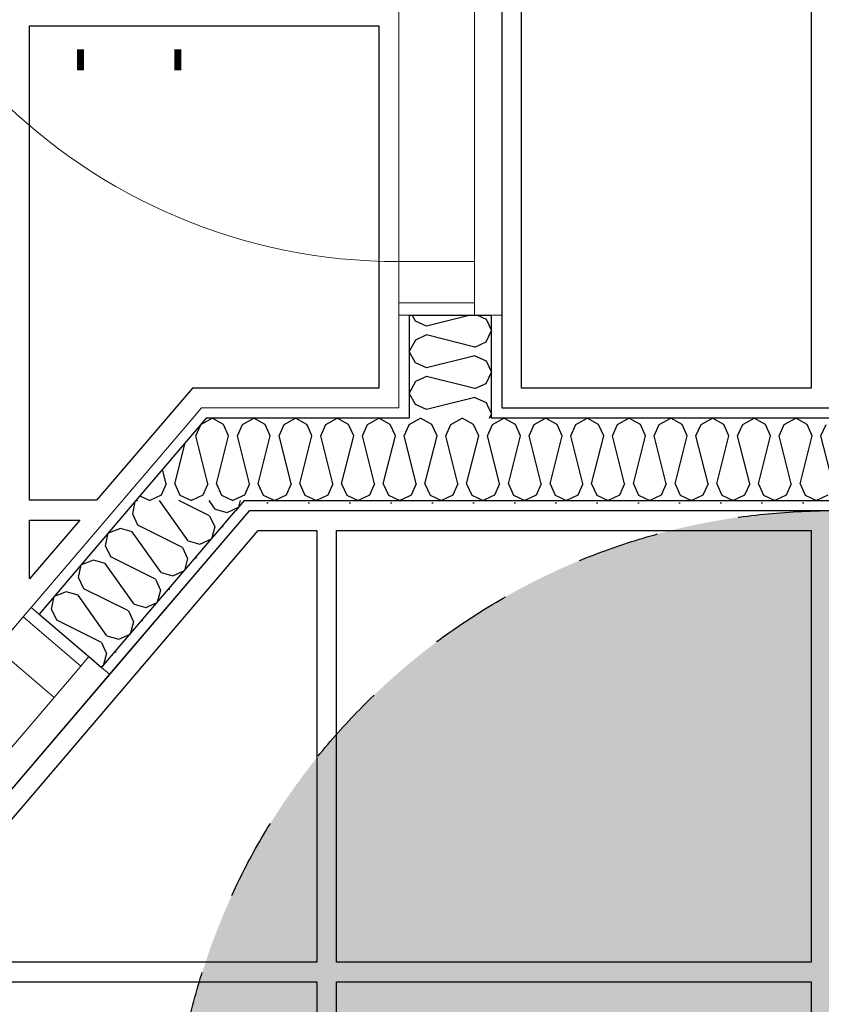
# Model space of a CAD drawing. Header units: millimetres. Extents: x -173281 to 144469, y -85977 to 83288.
# Tile 189 of 256: x -64301 to -63328, y -27629 to -26433. Entities that reach past the tile are written whole.
import ezdxf
from ezdxf.enums import TextEntityAlignment as Align

# ---------------------------------------------------------------- set-up
doc = ezdxf.new("R2010")
doc.units = ezdxf.units.MM
doc.header["$LTSCALE"] = 0.5
doc.header["$MEASUREMENT"] = 0
doc.linetypes.add('PLINE', pattern=[0])
doc.linetypes.add('Stipling', pattern=[400, 200, -200])
doc.layers.add('234- Vinduer_ dører_ porter(Nye konstruksjoner)', color=7, linetype='Continuous', lineweight=0)
doc.layers.add('236- Innvendig kledning og overflate(Nye konstruksjoner)', color=7, linetype='Continuous', lineweight=0)
for name, color, linetype in [('242- Ikke-bærende innervegger (Skravur)(Nye konstruksjoner)', 7, 'Continuous'), ('242- Ikke-bærende innervegger(Nye konstruksjoner)', 7, 'Continuous'), ('244- Vinduer_ dører_ foldevegger(Nye konstruksjoner)', 7, 'Continuous'), ('257- Systemhimlinger(Nye konstruksjoner)', 7, 'Continuous'), ('279- Annet fast inventar(Nye konstruksjoner)', 7, 'Continuous'), ('852- Teknisk_symbolsk informasjon_ bygning(Nye konstruksjoner)', 7, 'Continuous'), ('862- M___Nettoareal(Nye konstruksjoner)', 7, 'Continuous'), ('862- M___Nettoareal(Polylinje)(Nye konstruksjoner)', 7, 'Continuous'), ('862- M___Nettoareal(Tekst)(Nye konstruksjoner)', 7, 'Continuous')]:
    doc.layers.add(name, color=color, linetype=linetype)
doc.styles.add('GENERATED_STYLE_1', font='arial.ttf')
pattern_1 = [(180, (0, 0), (0, 86.60254), [0, -50]), (180, (-25, -43.3), (0, 86.60254), [0, -50])]
pattern_2 = [(270, (0, 0), (86.60254, 0), [0, -50]), (270, (43.3, -25), (86.60254, 0), [0, -50])]
pattern_3 = [(229.53315, (0, 0), (-65.88562, 56.20574), [0, -50]), (229.53315, (16.72, -47.12), (-65.88562, 56.20574), [0, -50])]

# ---------------------------------------------------------------- blocks, each defined once
blk = doc.blocks.new('WC_A-133_29', base_point=(-62581, -26482.4))
at = {"layer": '862- M___Nettoareal(Polylinje)(Nye konstruksjoner)', "linetype": 'PLINE', "flags": 128}
blk.add_lwpolyline([(-61740.7, -26904.4), (-61740.7, -25884.4), (-63715.7, -25884.4), (-63715.7, -26904.4)], close=True, dxfattribs=at)
at = {"layer": '862- M___Nettoareal(Tekst)(Nye konstruksjoner)', "style": 'GENERATED_STYLE_1'}
for tag, height, p in [('DUMMY_862', 150, (-62777.4, -26532.2)), ('ROOM_NAME', 150, (-62777.4, -26909.2)), ('DUMMY_861', 100, (-62934.5, -26509)), ('ceilingHeightCode', 100, (-62384.5, -26897.8)), ('ROOM_NUMBER', 100, (-62934.5, -26897.8)), ('DUMMY_863', 100, (-62541.7, -26874.9))]:
    blk.add_attdef(tag, text='', height=height, rotation=90, dxfattribs=at).set_placement(p, align=Align.TOP_LEFT)
blk = doc.blocks.new('UUWC_A-132_42', base_point=(-63280.8, -28588.7))
at = {"layer": '862- M___Nettoareal(Polylinje)(Nye konstruksjoner)', "linetype": 'PLINE', "flags": 128}
blk.add_lwpolyline([(-61740.7, -29349.4), (-61740.7, -27029.4), (-64022.4, -27029.4), (-64915.7, -28076.5), (-64915.7, -29349.4)], close=True, dxfattribs=at)
at = {"layer": '862- M___Nettoareal(Tekst)(Nye konstruksjoner)', "style": 'GENERATED_STYLE_1'}
for tag, height, p in [('DUMMY_862', 150, (-63477.2, -28341.4)), ('ROOM_NAME', 150, (-63477.2, -29015.5)), ('DUMMY_861', 100, (-63634.4, -28615.3)), ('ceilingHeightCode', 100, (-63084.4, -29004.1)), ('ROOM_NUMBER', 100, (-63634.4, -29004.1)), ('DUMMY_863', 100, (-63241.5, -28981.2))]:
    blk.add_attdef(tag, text='', height=height, rotation=90, dxfattribs=at).set_placement(p, align=Align.TOP_LEFT)
blk = doc.blocks.new('*X884')
at = {"layer": '242- Ikke-bærende innervegger (Skravur)(Nye konstruksjoner)', "linetype": 'PLINE'}
for p, q in [((-64080.8, -26924.5), (-64072.8, -26920.1)), ((-64087.1, -26938.2), (-64081.1, -26924.9)), ((-64112.4, -26996.8), (-64100, -26947)), ((-64072.5, -26996.8), (-64087.1, -26938.2)), ((-64061.8, -26996.8), (-64053.3, -26962.5)), ((-64123, -26996.8), (-64127.5, -26979.2)), ((-64123, -26996.8), (-64129.2, -27010.4)), ((-64112.4, -26996.8), (-64106.3, -27010.4)), ((-64072.5, -26996.8), (-64078.6, -27010.4)), ((-64061.8, -26996.8), (-64055.7, -27010.4)), ((-64154.8, -27011.3), (-64143, -27016.9)), ((-64129.2, -27010.4), (-64143, -27016.9)), ((-64106.3, -27010.4), (-64092.4, -27016.9)), ((-64078.6, -27010.4), (-64092.4, -27016.9)), ((-64055.7, -27010.4), (-64041.9, -27016.9)), ((-64030.6, -27011.6), (-64041.9, -27016.9))]:
    blk.add_line(p, q, dxfattribs=at)
blk = doc.blocks.new('*X886')
at = {"layer": '242- Ikke-bærende innervegger (Skravur)(Nye konstruksjoner)', "linetype": 'PLINE'}
for p, q in [((-63726.9, -26924.6), (-63713, -26916.9)), ((-63699.2, -26924.6), (-63713, -26916.9)), ((-63676.3, -26924.6), (-63662.5, -26916.9)), ((-63648.6, -26924.6), (-63662.5, -26916.9)), ((-63625.7, -26924.6), (-63611.9, -26916.9)), ((-63598.1, -26924.6), (-63611.9, -26916.9)), ((-63575.1, -26924.6), (-63561.3, -26916.9)), ((-63547.5, -26924.6), (-63561.3, -26916.9)), ((-63524.5, -26924.6), (-63510.7, -26916.9)), ((-63496.9, -26924.6), (-63510.7, -26916.9)), ((-63473.9, -26924.6), (-63460.1, -26916.9)), ((-63446.3, -26924.6), (-63460.1, -26916.9)), ((-63423.3, -26924.6), (-63409.5, -26916.9)), ((-63395.7, -26924.6), (-63409.5, -26916.9)), ((-63372.8, -26924.6), (-63358.9, -26916.9)), ((-63345.1, -26924.6), (-63358.9, -26916.9)), ((-63728.2, -26927.5), (-63726.9, -26924.6)), ((-63693.1, -26938.2), (-63699.2, -26924.6)), ((-63682.4, -26938.2), (-63676.3, -26924.6)), ((-63642.5, -26938.2), (-63648.6, -26924.6)), ((-63631.9, -26938.2), (-63625.7, -26924.6)), ((-63591.9, -26938.2), (-63598.1, -26924.6)), ((-63581.3, -26938.2), (-63575.1, -26924.6)), ((-63541.3, -26938.2), (-63547.5, -26924.6)), ((-63530.7, -26938.2), (-63524.5, -26924.6)), ((-63490.7, -26938.2), (-63496.9, -26924.6)), ((-63480.1, -26938.2), (-63473.9, -26924.6)), ((-63440.1, -26938.2), (-63446.3, -26924.6)), ((-63429.5, -26938.2), (-63423.3, -26924.6)), ((-63389.6, -26938.2), (-63395.7, -26924.6)), ((-63378.9, -26938.2), (-63372.8, -26924.6)), ((-63339, -26938.2), (-63345.1, -26924.6)), ((-63328.3, -26938.2), (-63322.2, -26924.6)), ((-63707.7, -26996.8), (-63693.1, -26938.2)), ((-63667.8, -26996.8), (-63682.4, -26938.2)), ((-63657.1, -26996.8), (-63642.5, -26938.2)), ((-63617.2, -26996.8), (-63631.9, -26938.2)), ((-63606.6, -26996.8), (-63591.9, -26938.2)), ((-63566.6, -26996.8), (-63581.3, -26938.2)), ((-63556, -26996.8), (-63541.3, -26938.2)), ((-63516, -26996.8), (-63530.7, -26938.2)), ((-63505.4, -26996.8), (-63490.7, -26938.2)), ((-63465.4, -26996.8), (-63480.1, -26938.2)), ((-63454.8, -26996.8), (-63440.1, -26938.2)), ((-63414.8, -26996.8), (-63429.5, -26938.2)), ((-63404.2, -26996.8), (-63389.6, -26938.2)), ((-63364.3, -26996.8), (-63378.9, -26938.2)), ((-63353.6, -26996.8), (-63339, -26938.2)), ((-63313.7, -26996.8), (-63328.3, -26938.2)), ((-63718.4, -26996.8), (-63728.2, -26957.6)), ((-63718.4, -26996.8), (-63724.5, -27010.4)), ((-63707.7, -26996.8), (-63701.6, -27010.4)), ((-63667.8, -26996.8), (-63673.9, -27010.4)), ((-63657.1, -26996.8), (-63651, -27010.4)), ((-63617.2, -26996.8), (-63623.4, -27010.4)), ((-63606.6, -26996.8), (-63600.4, -27010.4)), ((-63566.6, -26996.8), (-63572.8, -27010.4)), ((-63556, -26996.8), (-63549.8, -27010.4)), ((-63516, -26996.8), (-63522.2, -27010.4)), ((-63505.4, -26996.8), (-63499.2, -27010.4)), ((-63465.4, -26996.8), (-63471.6, -27010.4)), ((-63454.8, -26996.8), (-63448.6, -27010.4)), ((-63414.8, -26996.8), (-63421, -27010.4)), ((-63404.2, -26996.8), (-63398.1, -27010.4)), ((-63364.3, -26996.8), (-63370.4, -27010.4)), ((-63353.6, -26996.8), (-63347.5, -27010.4)), ((-63724.5, -27010.4), (-63728.2, -27012.1)), ((-63701.6, -27010.4), (-63687.8, -27016.9)), ((-63673.9, -27010.4), (-63687.8, -27016.9)), ((-63651, -27010.4), (-63637.2, -27016.9)), ((-63623.4, -27010.4), (-63637.2, -27016.9)), ((-63600.4, -27010.4), (-63586.6, -27016.9)), ((-63572.8, -27010.4), (-63586.6, -27016.9)), ((-63549.8, -27010.4), (-63536, -27016.9)), ((-63522.2, -27010.4), (-63536, -27016.9)), ((-63499.2, -27010.4), (-63485.4, -27016.9)), ((-63471.6, -27010.4), (-63485.4, -27016.9)), ((-63448.6, -27010.4), (-63434.8, -27016.9)), ((-63421, -27010.4), (-63434.8, -27016.9)), ((-63398.1, -27010.4), (-63384.2, -27016.9)), ((-63370.4, -27010.4), (-63384.2, -27016.9)), ((-63347.5, -27010.4), (-63333.7, -27016.9)), ((-63319.8, -27010.4), (-63333.7, -27016.9))]:
    blk.add_line(p, q, dxfattribs=at)
blk = doc.blocks.new('*X887')
at = {"layer": '242- Ikke-bærende innervegger (Skravur)(Nye konstruksjoner)', "linetype": 'PLINE'}
for p, q in [((-63828, -26924.6), (-63814.2, -26916.9)), ((-63800.4, -26924.6), (-63814.2, -26916.9)), ((-63777.4, -26924.6), (-63763.6, -26916.9)), ((-63749.8, -26924.6), (-63763.6, -26916.9)), ((-63828.2, -26924.9), (-63828, -26924.6)), ((-63794.2, -26938.2), (-63800.4, -26924.6)), ((-63783.6, -26938.2), (-63777.4, -26924.6)), ((-63743.7, -26938.2), (-63749.8, -26924.6)), ((-63733, -26938.2), (-63728.2, -26927.5)), ((-63808.9, -26996.8), (-63794.2, -26938.2)), ((-63768.9, -26996.8), (-63783.6, -26938.2)), ((-63758.3, -26996.8), (-63743.7, -26938.2)), ((-63728.2, -26957.6), (-63733, -26938.2)), ((-63819.5, -26996.8), (-63828.2, -26962.3)), ((-63819.5, -26996.8), (-63825.7, -27010.4)), ((-63808.9, -26996.8), (-63802.7, -27010.4)), ((-63768.9, -26996.8), (-63775.1, -27010.4)), ((-63758.3, -26996.8), (-63752.2, -27010.4)), ((-63825.7, -27010.4), (-63828.2, -27011.6)), ((-63802.7, -27010.4), (-63788.9, -27016.9)), ((-63775.1, -27010.4), (-63788.9, -27016.9)), ((-63752.2, -27010.4), (-63738.3, -27016.9)), ((-63728.2, -27012.1), (-63738.3, -27016.9))]:
    blk.add_line(p, q, dxfattribs=at)
blk = doc.blocks.new('*X888')
at = {"layer": '242- Ikke-bærende innervegger (Skravur)(Nye konstruksjoner)', "linetype": 'PLINE'}
for p, q in [((-63929.2, -26924.6), (-63915.4, -26916.9)), ((-63901.6, -26924.6), (-63915.4, -26916.9)), ((-63878.6, -26924.6), (-63864.8, -26916.9)), ((-63851, -26924.6), (-63864.8, -26916.9)), ((-63946, -26938.2), (-63951.2, -26926.7)), ((-63935.4, -26938.2), (-63929.2, -26924.6)), ((-63895.4, -26938.2), (-63901.6, -26924.6)), ((-63884.8, -26938.2), (-63878.6, -26924.6)), ((-63844.8, -26938.2), (-63851, -26924.6)), ((-63834.2, -26938.2), (-63828.2, -26924.9)), ((-63960.7, -26996.8), (-63946, -26938.2)), ((-63920.7, -26996.8), (-63935.4, -26938.2)), ((-63910.1, -26996.8), (-63895.4, -26938.2)), ((-63870.1, -26996.8), (-63884.8, -26938.2)), ((-63859.5, -26996.8), (-63844.8, -26938.2)), ((-63828.2, -26962.3), (-63834.2, -26938.2)), ((-63971.3, -26996.8), (-63980.3, -26960.8)), ((-64011.2, -26997), (-64005.1, -27010.4)), ((-63971.3, -26996.8), (-63977.5, -27010.4)), ((-63960.7, -26996.8), (-63954.5, -27010.4)), ((-63920.7, -26996.8), (-63926.9, -27010.4)), ((-63910.1, -26996.8), (-63903.9, -27010.4)), ((-63870.1, -26996.8), (-63876.3, -27010.4)), ((-63859.5, -26996.8), (-63853.3, -27010.4)), ((-64005.1, -27010.4), (-63991.3, -27016.9)), ((-63977.5, -27010.4), (-63991.3, -27016.9)), ((-63954.5, -27010.4), (-63940.7, -27016.9)), ((-63926.9, -27010.4), (-63940.7, -27016.9)), ((-63903.9, -27010.4), (-63890.1, -27016.9)), ((-63876.3, -27010.4), (-63890.1, -27016.9)), ((-63853.3, -27010.4), (-63839.5, -27016.9)), ((-63828.2, -27011.6), (-63839.5, -27016.9))]:
    blk.add_line(p, q, dxfattribs=at)
blk = doc.blocks.new('*X889')
at = {"layer": '242- Ikke-bærende innervegger (Skravur)(Nye konstruksjoner)', "linetype": 'PLINE'}
for p, q in [((-64072.8, -26920.1), (-64067.1, -26916.9)), ((-64053.3, -26924.6), (-64067.1, -26916.9)), ((-64030.4, -26924.6), (-64016.6, -26916.9)), ((-64002.7, -26924.6), (-64016.6, -26916.9)), ((-63979.8, -26924.6), (-63966, -26916.9)), ((-63952.2, -26924.6), (-63966, -26916.9)), ((-64047.2, -26938.2), (-64053.3, -26924.6)), ((-64036.5, -26938.2), (-64030.4, -26924.6)), ((-63996.6, -26938.2), (-64002.7, -26924.6)), ((-63986, -26938.2), (-63979.8, -26924.6)), ((-63951.2, -26926.7), (-63952.2, -26924.6)), ((-64053.3, -26962.5), (-64047.2, -26938.2)), ((-64021.9, -26996.8), (-64036.5, -26938.2)), ((-64011.2, -26996.8), (-63996.6, -26938.2)), ((-63980.3, -26960.8), (-63986, -26938.2)), ((-64021.9, -26996.8), (-64028, -27010.4)), ((-64011.2, -26996.8), (-64011.2, -26997)), ((-64028, -27010.4), (-64030.6, -27011.6))]:
    blk.add_line(p, q, dxfattribs=at)
blk = doc.blocks.new('*X900')
at = {"layer": '242- Ikke-bærende innervegger (Skravur)(Nye konstruksjoner)', "linetype": 'PLINE'}
for p, q in [((-63806.9, -26906.4), (-63811.3, -26904.4)), ((-63798.9, -26904.4), (-63806.9, -26906.4)), ((-63731.6, -26904.4), (-63728.2, -26911.7)), ((-63730.6, -26916.9), (-63728.2, -26911.7))]:
    blk.add_line(p, q, dxfattribs=at)
blk = doc.blocks.new('*X903')
at = {"layer": '242- Ikke-bærende innervegger (Skravur)(Nye konstruksjoner)', "linetype": 'PLINE'}
for p, q in [((-63820.5, -26799.1), (-63824.4, -26791.9)), ((-63753.6, -26791.9), (-63806.9, -26805.3)), ((-63745.3, -26791.9), (-63734.7, -26796.8)), ((-63806.9, -26805.3), (-63820.5, -26799.1)), ((-63734.7, -26796.8), (-63728.2, -26810.6)), ((-63806.9, -26815.9), (-63820.5, -26822.1)), ((-63748.2, -26830.6), (-63806.9, -26815.9)), ((-63734.7, -26824.4), (-63728.2, -26810.6)), ((-63820.5, -26822.1), (-63828.2, -26835.9)), ((-63748.2, -26830.6), (-63734.7, -26824.4)), ((-63820.5, -26849.7), (-63828.2, -26835.9)), ((-63806.9, -26855.8), (-63820.5, -26849.7)), ((-63748.2, -26841.2), (-63806.9, -26855.8)), ((-63748.2, -26841.2), (-63734.7, -26847.3)), ((-63734.7, -26847.3), (-63728.2, -26861.2)), ((-63734.7, -26875), (-63728.2, -26861.2)), ((-63820.5, -26872.6), (-63828.2, -26886.5)), ((-63806.9, -26866.5), (-63820.5, -26872.6)), ((-63748.2, -26881.1), (-63806.9, -26866.5)), ((-63748.2, -26881.1), (-63734.7, -26875)), ((-63820.5, -26900.3), (-63828.2, -26886.5)), ((-63811.3, -26904.4), (-63820.5, -26900.3)), ((-63748.2, -26891.8), (-63798.9, -26904.4)), ((-63748.2, -26891.8), (-63734.7, -26897.9)), ((-63734.7, -26897.9), (-63731.6, -26904.4))]:
    blk.add_line(p, q, dxfattribs=at)
blk = doc.blocks.new('Dørstempel[85]', base_point=(-63840.7, -26381.9))
at = {"layer": '852- Teknisk_symbolsk informasjon_ bygning(Nye konstruksjoner)', "char_height": 75, "attachment_point": 1, "rotation": 90, "style": 'GENERATED_STYLE_1'}
for s, insert in [('\\A1;{\\pql;\\pt0,50;\\fArial|b0|i0|c0|p0;\\W1.000000;x2\xa0090\\fArial|b0|i0|c0|p0;\\W1.000000;\\A1{\\H.66x;\\S^  ;}\\fArial|b0|i0|c0|p0;\\W1.000000;\\fArial|b0|i0|c0|p0;\\W1.000000;\\A1{\\H.66x;\\S^  ;}}', (-64491.4, -26310.5)), ('\\A1;{\\pql;\\pt0,50;\\fArial|b0|i0|c0|p0;\\W1.000000;790\\fArial|b0|i0|c0|p0;\\W1.000000;\\A1{\\H.66x;\\S^  ;}\\fArial|b0|i0|c0|p0;\\W1.000000;\\fArial|b0|i0|c0|p0;\\W1.000000;\\A1{\\H.66x;\\S^  ;}}', (-64491.4, -26482.1))]:
    blk.add_mtext(s, dxfattribs=dict(at, insert=insert))
at = {"layer": '852- Teknisk_symbolsk informasjon_ bygning(Nye konstruksjoner)', "style": 'GENERATED_STYLE_1'}
for tag, p in [('DUMMY_228', (-64508.5, -26001.7)), ('DUMMY_230', (-64390.7, -26482.1)), ('DUMMY_232', (-64272.8, -26499.3)), ('DUMMY_234', (-64154.9, -26499.3))]:
    blk.add_attdef(tag, text='', height=75, rotation=90, dxfattribs=at).set_placement(p, align=Align.TOP_LEFT)
blk.add_attdef('AC_WIDO_ID', text='', height=100, rotation=90, dxfattribs=at).set_placement((-64508.5, -26349.4), align=Align.BOTTOM_CENTER)
for tag, p in [('DUMMY_229', (-64390.7, -26539.3)), ('DUMMY_231', (-64272.8, -26539.3)), ('DUMMY_233', (-64154.9, -26539.3)), ('strUnitPrefix', (-64508.5, -26556.4))]:
    blk.add_attdef(tag, text='', height=75, rotation=90, dxfattribs=at).set_placement(p, align=Align.TOP_RIGHT)
blk = doc.blocks.new('Dør[44]')
at = {"layer": '234- Vinduer_ dører_ porter(Nye konstruksjoner)', "linetype": 'PLINE'}
for p, q in [((-63840.7, -26791.9), (-63840.7, -25971.9)), ((-63840.7, -25986.9), (-63840.7, -25971.9)), ((-63840.7, -25971.9), (-63748.7, -25971.9)), ((-63748.7, -25986.9), (-63748.7, -25971.9)), ((-63715.7, -26791.9), (-63715.7, -25971.9)), ((-63840.7, -25986.9), (-63840.7, -26036.9)), ((-63748.7, -25986.9), (-63840.7, -25986.9)), ((-63748.7, -26036.9), (-63748.7, -25986.9)), ((-63840.7, -26036.9), (-64530.7, -26036.9)), ((-63840.7, -26726.9), (-63840.7, -26036.9)), ((-63840.7, -26036.9), (-63748.7, -26036.9)), ((-63748.7, -26036.9), (-63748.7, -26726.9)), ((-63748.7, -26726.9), (-63840.7, -26726.9)), ((-63840.7, -26726.9), (-63840.7, -26776.9)), ((-63748.7, -26776.9), (-63748.7, -26726.9)), ((-63840.7, -26776.9), (-63840.7, -26791.9)), ((-63840.7, -26776.9), (-63748.7, -26776.9)), ((-63748.7, -26776.9), (-63748.7, -26791.9)), ((-63840.7, -26791.9), (-63748.7, -26791.9))]:
    blk.add_line(p, q, dxfattribs=at)
blk.add_arc((-63840.7, -26036.9), 690, 180, 270, dxfattribs=at)
at = {"layer": '236- Innvendig kledning og overflate(Nye konstruksjoner)', "linetype": 'PLINE'}
for p, q in [((-63840.7, -25971.9), (-63828.2, -25971.9)), ((-63840.7, -25971.9), (-63828.2, -25971.9)), ((-63728.2, -25971.9), (-63715.7, -25971.9)), ((-63840.7, -26791.9), (-63828.2, -26791.9)), ((-63840.7, -26791.9), (-63828.2, -26791.9)), ((-63728.2, -26791.9), (-63715.7, -26791.9))]:
    blk.add_line(p, q, dxfattribs=at)
at = {"layer": '244- Vinduer_ dører_ foldevegger(Nye konstruksjoner)', "linetype": 'PLINE'}
for p, q in [((-63828.2, -25971.9), (-63748.7, -25971.9)), ((-63828.2, -25971.9), (-63748.7, -25971.9)), ((-63748.7, -25971.9), (-63728.2, -25971.9)), ((-63828.2, -26791.9), (-63748.7, -26791.9)), ((-63828.2, -26791.9), (-63748.7, -26791.9)), ((-63748.7, -26791.9), (-63728.2, -26791.9))]:
    blk.add_line(p, q, dxfattribs=at)
at = {"layer": '852- Teknisk_symbolsk informasjon_ bygning(Nye konstruksjoner)'}
ref = blk.add_blockref('Dørstempel[85]', (-63840.7, -26381.9), dxfattribs=at)
ref.add_attrib('AC_WIDO_ID', 'A-133', dxfattribs={"color": 7, "height": 100, "rotation": 90, "style": 'GENERATED_STYLE_1'}).set_placement((-64508.5, -26349.4), align=Align.BOTTOM_CENTER)
ref.add_attrib('strUnitPrefix', 'BxH:', dxfattribs={"color": 7, "height": 75, "rotation": 90, "style": 'GENERATED_STYLE_1'}).set_placement((-64508.5, -26556.4), align=Align.TOP_RIGHT)
ref.add_attrib('DUMMY_232', '-', dxfattribs={"color": 7, "height": 75, "rotation": 90, "style": 'GENERATED_STYLE_1'}).set_placement((-64272.8, -26499.3), align=Align.TOP_LEFT)
ref.add_attrib('DUMMY_234', '-', dxfattribs={"color": 7, "height": 75, "rotation": 90, "style": 'GENERATED_STYLE_1'}).set_placement((-64154.9, -26499.3), align=Align.TOP_LEFT)
blk = doc.blocks.new('*X945')
at = {"layer": '242- Ikke-bærende innervegger (Skravur)(Nye konstruksjoner)', "linetype": 'PLINE'}
for p, q in [((-64163.6, -27033.5), (-64160.5, -27018)), ((-64157.7, -27016.9), (-64160.5, -27018)), ((-64096.3, -27065.8), (-64131.1, -27016.9)), ((-64070.3, -27035.4), (-64107.5, -27016.9)), ((-64063.4, -27027.3), (-64070.8, -27016.9)), ((-64033, -27016.9), (-64035.2, -27025.2)), ((-64063.4, -27027.3), (-64049.1, -27031.4)), ((-64049.1, -27031.4), (-64035.2, -27025.2)), ((-64157.3, -27047), (-64163.6, -27033.5)), ((-64070.3, -27035.4), (-64064, -27048.9)), ((-64178.5, -27051), (-64193.3, -27056.5)), ((-64164.2, -27055.1), (-64178.5, -27051)), ((-64129.1, -27104.3), (-64164.2, -27055.1)), ((-64103.2, -27073.9), (-64157.3, -27047)), ((-64064, -27048.9), (-64068, -27063.6)), ((-64196.4, -27072), (-64193.3, -27056.5)), ((-64096.3, -27065.8), (-64082, -27069.9)), ((-64082, -27069.9), (-64068, -27063.6)), ((-64190.1, -27085.5), (-64196.4, -27072)), ((-64103.2, -27073.9), (-64096.9, -27087.4)), ((-64211.3, -27089.4), (-64226.2, -27095)), ((-64197, -27093.6), (-64211.3, -27089.4)), ((-64136, -27112.4), (-64190.1, -27085.5)), ((-64096.9, -27087.4), (-64100.8, -27102.1)), ((-64229.3, -27110.5), (-64226.2, -27095)), ((-64161.9, -27142.8), (-64197, -27093.6)), ((-64114.8, -27108.4), (-64100.8, -27102.1)), ((-64223, -27124), (-64229.3, -27110.5)), ((-64136, -27112.4), (-64129.7, -27125.9)), ((-64129.1, -27104.3), (-64114.8, -27108.4)), ((-64168.8, -27150.9), (-64223, -27124)), ((-64129.7, -27125.9), (-64133.7, -27140.6)), ((-64262.1, -27149), (-64259, -27133.4)), ((-64244.2, -27127.9), (-64259, -27133.4)), ((-64229.9, -27132), (-64244.2, -27127.9)), ((-64194.8, -27181.3), (-64229.9, -27132)), ((-64255.8, -27162.4), (-64262.1, -27149)), ((-64168.8, -27150.9), (-64162.5, -27164.3)), ((-64161.9, -27142.8), (-64147.6, -27146.9)), ((-64147.6, -27146.9), (-64133.7, -27140.6)), ((-64201.6, -27189.3), (-64255.8, -27162.4)), ((-64162.5, -27164.3), (-64166.5, -27179.1)), ((-64194.8, -27181.3), (-64180.4, -27185.4)), ((-64180.4, -27185.4), (-64166.5, -27179.1)), ((-64201.6, -27189.3), (-64195.3, -27202.8)), ((-64195.3, -27202.8), (-64199.3, -27217.6)), ((-64202.3, -27218.9), (-64199.3, -27217.6))]:
    blk.add_line(p, q, dxfattribs=at)
blk = doc.blocks.new('Dør[47]')
at = {"layer": '234- Vinduer_ dører_ porter(Nye konstruksjoner)', "linetype": 'PLINE'}
for p, q in [((-64286.9, -27146.8), (-64948.8, -27922.8)), ((-64296.6, -27158.3), (-64286.9, -27146.8)), ((-64286.9, -27146.8), (-64216.9, -27206.5)), ((-64329, -27196.3), (-64296.6, -27158.3)), ((-64296.6, -27158.3), (-64226.6, -27218)), ((-64259.1, -27256), (-64329, -27196.3)), ((-64226.6, -27218), (-64216.9, -27206.5)), ((-64226.6, -27218), (-64259.1, -27256)), ((-64191.8, -27228), (-64853.7, -28004)), ((-64836.7, -27933.1), (-64259.1, -27256))]:
    blk.add_line(p, q, dxfattribs=at)
at = {"layer": '236- Innvendig kledning og overflate(Nye konstruksjoner)', "linetype": 'PLINE'}
for p, q in [((-64286.9, -27146.8), (-64277.3, -27155)), ((-64286.9, -27146.8), (-64277.3, -27155)), ((-64201.3, -27219.9), (-64191.8, -27228))]:
    blk.add_line(p, q, dxfattribs=at)
at = {"layer": '244- Vinduer_ dører_ foldevegger(Nye konstruksjoner)', "linetype": 'PLINE'}
for p, q in [((-64277.3, -27155), (-64216.9, -27206.5)), ((-64277.3, -27155), (-64216.9, -27206.5)), ((-64216.9, -27206.5), (-64201.3, -27219.9))]:
    blk.add_line(p, q, dxfattribs=at)
blk = doc.blocks.new('Skilt handikap[230]', base_point=(-62515.7, -27029.4))
at = {"layer": '279- Annet fast inventar(Nye konstruksjoner)', "linetype": 'Continuous'}
blk.add_hatch(color=256, dxfattribs=at).paths.add_polyline_path([(-63315.7, -28629.4, 1), (-63315.7, -27029.4, 1)])
at = {"layer": '279- Annet fast inventar(Nye konstruksjoner)', "linetype": 'Stipling', "flags": 128}
blk.add_lwpolyline([(-63315.7, -28629.4, -1), (-63315.7, -27029.4, -1)], format="xyb", close=True, dxfattribs=at)

msp = doc.modelspace()

# ---------------------------------------------------------------- hatches: boundary and pattern name
at = {"layer": '242- Ikke-bærende innervegger (Skravur)(Nye konstruksjoner)', "linetype": 'Continuous'}
h = msp.add_hatch(dxfattribs=at)
h.set_pattern_fill('Gips', color=256, style=0, pattern_type=2)
h.set_pattern_definition(pattern_2)
h.paths.add_polyline_path([(-63840.7, -26904.4), (-63828.2, -26904.4), (-63828.2, -26791.9), (-63840.7, -26791.9)])
h = msp.add_hatch(dxfattribs=at)
h.set_pattern_fill('Gips', color=256, style=0, pattern_type=2)
h.set_pattern_definition(pattern_2)
h.paths.add_polyline_path([(-63728.2, -26904.4), (-63715.7, -26904.4), (-63715.7, -26791.9), (-63728.2, -26791.9)])
h = msp.add_hatch(dxfattribs=at)
h.set_pattern_fill('Gips', color=256, style=0, pattern_type=2)
h.set_pattern_definition(pattern_1)
h.paths.add_polyline_path([(-64080.1, -26904.4), (-64090.7, -26916.9), (-64074.3, -26916.9)])
h = msp.add_hatch(dxfattribs=at)
h.set_pattern_fill('Gips', color=256, style=0, pattern_type=2)
h.set_pattern_definition(pattern_1)
h.paths.add_polyline_path([(-64063.6, -26904.4), (-64080.1, -26904.4), (-64074.3, -26916.9)])
h = msp.add_hatch(dxfattribs=at)
h.set_pattern_fill('Gips', color=256, style=0, pattern_type=2)
h.set_pattern_definition(pattern_1)
h.paths.add_polyline_path([(-64074.3, -26916.9), (-63840.7, -26916.9), (-63840.7, -26904.4), (-64063.6, -26904.4)])
h = msp.add_hatch(dxfattribs=at)
h.set_pattern_fill('Gips', color=256, style=0, pattern_type=2)
h.set_pattern_definition(pattern_1)
h.paths.add_polyline_path([(-63840.7, -26916.9), (-63828.2, -26916.9), (-63828.2, -26904.4), (-63840.7, -26904.4)])
h = msp.add_hatch(dxfattribs=at)
h.set_pattern_fill('Gips', color=256, style=0, pattern_type=2)
h.set_pattern_definition(pattern_1)
h.paths.add_polyline_path([(-63728.2, -26916.9), (-63715.7, -26916.9), (-63715.7, -26904.4), (-63728.2, -26904.4)])
h = msp.add_hatch(dxfattribs=at)
h.set_pattern_fill('Gips', color=256, style=0, pattern_type=2)
h.set_pattern_definition(pattern_1)
h.paths.add_polyline_path([(-63715.7, -26916.9), (-61590.7, -26916.9), (-61590.7, -26904.4), (-63715.7, -26904.4)])
h = msp.add_hatch(dxfattribs=at)
h.set_pattern_fill('Gips', color=256, style=0, pattern_type=2)
h.set_pattern_definition(pattern_3)
h.paths.add_polyline_path([(-64286.9, -27146.8), (-64277.3, -27155), (-64074.3, -26916.9), (-64090.7, -26916.9)])
h = msp.add_hatch(dxfattribs=at)
h.set_pattern_fill('Gips', color=256, style=0, pattern_type=2)
h.set_pattern_definition(pattern_1)
h.paths.add_polyline_path([(-64028.2, -27016.9), (-64038.8, -27029.4), (-64022.4, -27029.4)])
h = msp.add_hatch(dxfattribs=at)
h.set_pattern_fill('Gips', color=256, style=0, pattern_type=2)
h.set_pattern_definition(pattern_1)
h.paths.add_polyline_path([(-64011.7, -27016.9), (-64028.2, -27016.9), (-64022.4, -27029.4)])
h = msp.add_hatch(dxfattribs=at)
h.set_pattern_fill('Gips', color=256, style=0, pattern_type=2)
h.set_pattern_definition(pattern_1)
h.paths.add_polyline_path([(-64022.4, -27029.4), (-61590.7, -27029.4), (-61590.7, -27016.9), (-64011.7, -27016.9)])
h = msp.add_hatch(dxfattribs=at)
h.set_pattern_fill('Gips', color=256, style=0, pattern_type=2)
h.set_pattern_definition(pattern_3)
h.paths.add_polyline_path([(-64201.3, -27219.9), (-64191.8, -27228), (-64022.4, -27029.4), (-64038.8, -27029.4)])

# ---------------------------------------------------------------- linework, layer by layer
at = {"layer": '236- Innvendig kledning og overflate(Nye konstruksjoner)', "linetype": 'PLINE'}
for p, q in [((-63840.7, -26791.9), (-63828.2, -26791.9)), ((-63728.2, -26791.9), (-63715.7, -26791.9)), ((-64286.9, -27146.8), (-64277.3, -27155)), ((-64201.3, -27219.9), (-64191.8, -27228))]:
    msp.add_line(p, q, dxfattribs=at)
at = {"layer": '236- Innvendig kledning og overflate(Nye konstruksjoner)', "linetype": 'PLINE', "flags": 128}
for points in [[(-63840.7, -26791.9), (-63840.7, -26904.4)], [(-63715.7, -26904.4), (-63715.7, -26791.9)], [(-64080.1, -26904.4), (-64090.7, -26916.9)], [(-63840.7, -26904.4), (-64080.1, -26904.4)], [(-61590.7, -26904.4), (-63715.7, -26904.4)], [(-64090.7, -26916.9), (-64286.9, -27146.8)], [(-64191.8, -27228), (-64022.4, -27029.4)], [(-64022.4, -27029.4), (-61590.7, -27029.4)]]:
    msp.add_lwpolyline(points, dxfattribs=at)
at = {"layer": '242- Ikke-bærende innervegger(Nye konstruksjoner)', "linetype": 'PLINE'}
for p, q in [((-63828.2, -26791.9), (-63828.2, -26904.4)), ((-63828.2, -26791.9), (-63748.7, -26791.9)), ((-63748.7, -26791.9), (-63728.2, -26791.9)), ((-63728.2, -26904.4), (-63728.2, -26791.9)), ((-63828.2, -26904.4), (-63828.2, -26916.9)), ((-63828.2, -26904.4), (-63828.2, -26916.9)), ((-63728.2, -26916.9), (-63728.2, -26904.4)), ((-63728.2, -26916.9), (-63728.2, -26904.4)), ((-64074.3, -26916.9), (-64159.6, -27016.9)), ((-64074.3, -26916.9), (-64159.6, -27016.9)), ((-63942.9, -26916.9), (-64074.3, -26916.9)), ((-63828.2, -26916.9), (-63942.9, -26916.9)), ((-61590.7, -26916.9), (-63728.2, -26916.9)), ((-64159.6, -27016.9), (-64277.3, -27155)), ((-64028.2, -27016.9), (-64038.8, -27029.4)), ((-64028.2, -27016.9), (-64038.8, -27029.4)), ((-64028.2, -27016.9), (-63828.2, -27016.9)), ((-63828.2, -27016.9), (-63728.2, -27016.9)), ((-63728.2, -27016.9), (-61590.7, -27016.9)), ((-64201.3, -27219.9), (-64038.8, -27029.4)), ((-64277.3, -27155), (-64216.9, -27206.5)), ((-64216.9, -27206.5), (-64201.3, -27219.9))]:
    msp.add_line(p, q, dxfattribs=at)
at = {"layer": '257- Systemhimlinger(Nye konstruksjoner)', "linetype": 'PLINE', "flags": 128}
for points in [[(-63691.7, -26880.4), (-63691.7, -26406.4)], [(-63340.2, -26406.4), (-63340.2, -26880.4)], [(-64288.7, -26440.7), (-63864.7, -26440.7)], [(-64288.7, -27016.7), (-64288.7, -26440.7)], [(-63864.7, -26440.7), (-63864.7, -26880.4)], [(-64091.1, -26880.4), (-64207.4, -27016.7)], [(-63864.7, -26880.4), (-64091.1, -26880.4)], [(-63340.2, -26880.4), (-63691.7, -26880.4)], [(-64207.4, -27016.7), (-64288.7, -27016.7)], [(-64288.7, -27040.7), (-64227.8, -27040.7)], [(-64288.7, -27112), (-64288.7, -27040.7)], [(-64227.8, -27040.7), (-64288.7, -27112)], [(-64458.3, -27577.4), (-64011.3, -27053.4)], [(-64011.3, -27053.4), (-63940.2, -27053.4)], [(-63940.2, -27053.4), (-63940.2, -27577.4)], [(-63916.2, -27053.4), (-63340.2, -27053.4)], [(-63916.2, -27577.4), (-63916.2, -27053.4)], [(-63340.2, -27053.4), (-63340.2, -27577.4)], [(-63940.2, -27577.4), (-64458.3, -27577.4)], [(-63340.2, -27577.4), (-63916.2, -27577.4)], [(-64478.8, -27601.4), (-63940.2, -27601.4)], [(-63940.2, -27601.4), (-63940.2, -28177.4)], [(-63916.2, -27601.4), (-63340.2, -27601.4)], [(-63916.2, -28177.4), (-63916.2, -27601.4)], [(-63340.2, -27601.4), (-63340.2, -28177.4)]]:
    msp.add_lwpolyline(points, dxfattribs=at)

# ---------------------------------------------------------------- block references
at = {"layer": '242- Ikke-bærende innervegger(Nye konstruksjoner)'}
for name in ['*X903', '*X900', '*X884', '*X889', '*X888', '*X887', '*X886', '*X945']:
    msp.add_blockref(name, (0, 0), dxfattribs=at)
at = {"layer": '244- Vinduer_ dører_ foldevegger(Nye konstruksjoner)', "linetype": 'PLINE'}
for name in ['Dør[44]', 'Dør[47]']:
    msp.add_blockref(name, (0, 0), dxfattribs=at)
at = {"layer": '279- Annet fast inventar(Nye konstruksjoner)', "linetype": 'PLINE'}
msp.add_blockref('Skilt handikap[230]', (-62515.7, -27029.4), dxfattribs=at)
at = {"layer": '862- M___Nettoareal(Nye konstruksjoner)', "linetype": 'Continuous'}
for name, p in [('WC_A-133_29', (-62581, -26482.4)), ('UUWC_A-132_42', (-63280.8, -28588.7))]:
    msp.add_blockref(name, p, dxfattribs=at)

doc.saveas('drawing.dxf')
